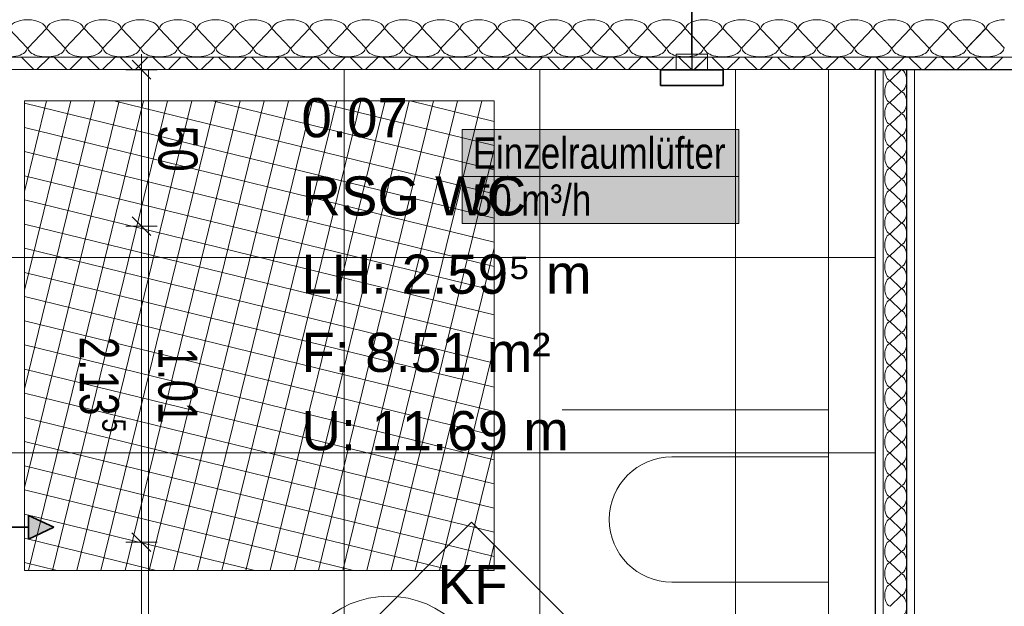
# Model space of a CAD drawing. Extents: x 229 to 926, y 37 to 878.
# Tile 187 of 194: x 558 to 620, y 695 to 733. Entities that reach past the tile are written whole.
import ezdxf
from ezdxf.lldxf.tags import DXFTag

# ---------------------------------------------------------------- set-up
doc = ezdxf.new("R2010")
doc.units = 0
doc.layers.get('0').update_dxf_attribs({"lineweight": 13})
doc.layers.add('A_BI_Aussenwand', color=5, linetype='Continuous', lineweight=18, true_color=0x0000ff, plot=False)
doc.layers.add('A_BI_Innenwand', color=7, linetype='Continuous', lineweight=18, true_color=0x80ff80, plot=False)
for name, color, linetype, lineweight, true_color in [('A_BI_Raum', 1, 'Continuous', 18, 0xff0000), ('L_BI_Abluft', 40, 'Continuous', 35, 0xffbf00), ('L_BI_Zuluft', 7, 'Continuous', 35, 0x990099)]:
    doc.layers.add(name, color=color, linetype=linetype, lineweight=lineweight, true_color=true_color)
for name, color, linetype, lineweight in [('Ausstattung', 7, 'Continuous', 25), ('Beschriftung', 7, 'Continuous', 25), ('Beschriftung-A03ENJ5NI0', 7, 'Continuous', 25), ('Bewegungsfläche', 7, 'Continuous', 25), ('Deckenspiegel', 7, 'Continuous', 25), ('Fullfläche', 7, 'Continuous', 25), ('Fullfläche-A03ENJ5QI0', 7, 'Continuous', 25), ('L_BI_Einbauteil', 7, 'Continuous', 35), ('Maßlinien', 7, 'Continuous', 25), ('Maßlinien-A03ENJ5WI0', 7, 'Continuous', 25), ('Räume', 7, 'Continuous', 25), ('Räume-A03ENJ5RI0', 7, 'Continuous', 25), ('Wände', 7, 'Continuous', 25), ('Wände-A03ENJ5VI0', 7, 'Continuous', 25)]:
    doc.layers.add(name, color=color, linetype=linetype, lineweight=lineweight)
doc.styles.get("Standard").update_dxf_attribs({"font": 'arial.ttf'})
tags = doc.linetypes.add('STRICHPUNKT2', pattern=[12.7, 6.35, -3.175, 0, -3.175]).pattern_tags.tags
tags[10:11] = [DXFTag(74, 4), DXFTag(75, 0), DXFTag(340, '0'), DXFTag(46, 0.0), DXFTag(50, 0.0), DXFTag(44, 0.0), DXFTag(45, 0.0)]
tags[8:9] = [DXFTag(74, 4), DXFTag(75, 0), DXFTag(340, '0'), DXFTag(46, 0.0), DXFTag(50, 0.0), DXFTag(44, 0.0), DXFTag(45, 0.0)]
tags[6:7] = [DXFTag(74, 4), DXFTag(75, 0), DXFTag(340, '0'), DXFTag(46, 0.0), DXFTag(50, 0.0), DXFTag(44, 0.0), DXFTag(45, 0.0)]
tags[4:5] = [DXFTag(74, 4), DXFTag(75, 0), DXFTag(340, '0'), DXFTag(46, 0.0), DXFTag(50, 0.0), DXFTag(44, 0.0), DXFTag(45, 0.0)]

# ---------------------------------------------------------------- blocks, each defined once
blk = doc.blocks.new('Referenz-A03ENJ5LI0', base_point=(255.728, 65.704))
at = {"layer": 'Ausstattung', "color": 0, "lineweight": -2}
for p, q in [((609.185, 707.596), (592.185, 707.596)), ((599.185, 704.596), (609.185, 704.596)), ((595.185, 698.596), (595.185, 698.596)), ((609.185, 696.596), (599.185, 696.596))]:
    blk.add_line(p, q, dxfattribs=at)
for major_axis in [(0, 4), (-4, 0)]:
    blk.add_ellipse((599.185, 700.596), major_axis=major_axis, ratio=1, start_param=0, end_param=1.570796, dxfattribs=at)
at = {"layer": 'Beschriftung', "color": 0, "lineweight": -2}
for p, q in [((575.179, 689.211), (586.394, 700.423)), ((586.394, 700.423), (597.606, 689.208))]:
    blk.add_line(p, q, dxfattribs=at)
at = {"layer": 'Bewegungsfläche', "color": 0, "lineweight": -2}
for p, q in [((557.834, 721.568), (559.248, 727.346)), ((557.834, 715.256), (560.792, 727.346)), ((557.834, 708.945), (562.336, 727.346)), ((557.834, 702.634), (563.88, 727.346)), ((557.834, 697.346), (557.834, 727.346)), ((557.834, 727.346), (587.834, 727.346)), ((557.834, 727.198), (587.834, 719.858)), ((558.084, 697.346), (565.425, 727.346)), ((559.628, 697.346), (566.969, 727.346)), ((561.173, 697.346), (568.513, 727.346)), ((562.717, 697.346), (570.057, 727.346)), ((563.54, 727.346), (587.834, 721.402)), ((564.261, 697.346), (571.602, 727.346)), ((565.805, 697.346), (573.146, 727.346)), ((567.35, 697.346), (574.69, 727.346)), ((568.894, 697.346), (576.234, 727.346)), ((569.851, 727.346), (587.834, 722.946)), ((570.438, 697.346), (577.779, 727.346)), ((571.982, 697.346), (579.323, 727.346)), ((573.527, 697.346), (580.867, 727.346)), ((575.071, 697.346), (582.411, 727.346)), ((576.162, 727.346), (587.834, 724.49)), ((576.615, 697.346), (583.956, 727.346)), ((578.159, 697.346), (585.5, 727.346)), ((579.704, 697.346), (587.044, 727.346)), ((582.474, 727.346), (587.834, 726.035)), ((587.834, 727.346), (587.834, 697.346)), ((557.834, 725.654), (587.834, 718.313)), ((557.834, 724.11), (587.834, 716.769)), ((581.248, 697.346), (587.834, 724.262)), ((557.834, 722.565), (587.834, 715.225)), ((557.834, 721.021), (587.834, 713.68)), ((557.834, 719.477), (587.834, 712.136)), ((557.834, 717.933), (587.834, 710.592)), ((582.792, 697.346), (587.834, 717.95)), ((557.834, 716.388), (587.834, 709.048)), ((557.834, 714.844), (587.834, 707.503)), ((557.834, 713.3), (587.834, 705.959)), ((557.834, 711.756), (587.834, 704.415)), ((584.336, 697.346), (587.834, 711.639)), ((557.834, 710.211), (587.834, 702.871)), ((557.834, 708.667), (587.834, 701.327)), ((557.834, 707.123), (587.834, 699.782)), ((557.834, 705.579), (587.834, 698.238)), ((585.881, 697.346), (587.834, 705.328)), ((557.834, 704.034), (585.168, 697.346)), ((557.834, 702.49), (578.857, 697.346)), ((557.834, 700.946), (572.546, 697.346)), ((557.834, 699.402), (566.235, 697.346)), ((587.425, 697.346), (587.834, 699.017)), ((557.834, 697.857), (559.923, 697.346)), ((587.834, 697.346), (557.834, 697.346))]:
    blk.add_line(p, q, dxfattribs=at)
at = {"layer": 'Fullfläche', "color": 0, "lineweight": -2}
for p, q in [((558.01, 730.746), (556.858, 731.946)), ((559.21, 731.946), (558.058, 730.746)), ((560.41, 730.746), (559.258, 731.946)), ((561.61, 731.946), (560.458, 730.746)), ((562.81, 730.746), (561.658, 731.946)), ((564.01, 731.946), (562.858, 730.746)), ((565.21, 730.746), (564.058, 731.946)), ((566.41, 731.946), (565.258, 730.746)), ((567.61, 730.746), (566.458, 731.946)), ((568.81, 731.946), (567.658, 730.746)), ((570.01, 730.746), (568.858, 731.946)), ((571.21, 731.946), (570.058, 730.746)), ((572.41, 730.746), (571.258, 731.946)), ((573.61, 731.946), (572.458, 730.746)), ((574.81, 730.746), (573.658, 731.946)), ((576.01, 731.946), (574.858, 730.746)), ((577.21, 730.746), (576.058, 731.946)), ((578.41, 731.946), (577.258, 730.746)), ((579.61, 730.746), (578.458, 731.946)), ((580.81, 731.946), (579.658, 730.746)), ((582.01, 730.746), (580.858, 731.946)), ((583.21, 731.946), (582.058, 730.746)), ((584.41, 730.746), (583.258, 731.946)), ((585.61, 731.946), (584.458, 730.746)), ((586.81, 730.746), (585.658, 731.946)), ((588.01, 731.946), (586.858, 730.746)), ((589.21, 730.746), (588.058, 731.946)), ((590.41, 731.946), (589.258, 730.746)), ((591.61, 730.746), (590.458, 731.946)), ((592.81, 731.946), (591.658, 730.746)), ((594.01, 730.746), (592.858, 731.946)), ((595.21, 731.946), (594.058, 730.746)), ((596.41, 730.746), (595.258, 731.946)), ((597.61, 731.946), (596.458, 730.746)), ((598.81, 730.746), (597.658, 731.946)), ((600.01, 731.946), (598.858, 730.746)), ((601.21, 730.746), (600.058, 731.946)), ((602.41, 731.946), (601.258, 730.746)), ((603.61, 730.746), (602.458, 731.946)), ((604.81, 731.946), (603.658, 730.746)), ((606.01, 730.746), (604.858, 731.946)), ((607.21, 731.946), (606.058, 730.746)), ((608.41, 730.746), (607.258, 731.946)), ((609.61, 731.946), (608.458, 730.746)), ((610.81, 730.746), (609.658, 731.946)), ((612.01, 731.946), (610.858, 730.746)), ((613.21, 730.746), (612.058, 731.946)), ((614.41, 731.946), (613.258, 730.746)), ((615.61, 730.746), (614.458, 731.946)), ((616.81, 731.946), (615.658, 730.746)), ((618.01, 730.746), (616.858, 731.946)), ((619.21, 731.946), (618.058, 730.746)), ((620.41, 730.746), (619.258, 731.946)), ((558.433, 729.346), (557.634, 730.146)), ((558.622, 729.346), (559.421, 730.146)), ((560.534, 729.346), (559.734, 730.146)), ((560.722, 729.346), (561.521, 730.146)), ((562.634, 729.346), (561.834, 730.146)), ((562.822, 729.346), (563.621, 730.146)), ((564.734, 729.346), (563.934, 730.146)), ((564.922, 729.346), (565.722, 730.146)), ((566.834, 729.346), (566.034, 730.146)), ((567.022, 729.346), (567.822, 730.146)), ((568.934, 729.346), (568.134, 730.146)), ((569.122, 729.346), (569.922, 730.147)), ((571.034, 729.346), (570.234, 730.147)), ((571.222, 729.346), (572.022, 730.147)), ((573.134, 729.346), (572.334, 730.147)), ((573.322, 729.346), (574.122, 730.147)), ((575.234, 729.346), (574.434, 730.147)), ((575.422, 729.346), (576.222, 730.147)), ((577.334, 729.346), (576.534, 730.147)), ((577.522, 729.346), (578.322, 730.147)), ((579.434, 729.346), (578.634, 730.147)), ((579.622, 729.346), (580.422, 730.147)), ((581.534, 729.346), (580.734, 730.147)), ((581.722, 729.346), (582.522, 730.147)), ((583.634, 729.346), (582.834, 730.147)), ((583.822, 729.346), (584.622, 730.147)), ((585.734, 729.346), (584.934, 730.147)), ((585.922, 729.346), (586.722, 730.147)), ((587.834, 729.346), (587.034, 730.147)), ((588.022, 729.346), (588.822, 730.147)), ((589.934, 729.346), (589.134, 730.147)), ((590.122, 729.346), (590.922, 730.147)), ((592.034, 729.346), (591.234, 730.147)), ((592.222, 729.346), (593.022, 730.147)), ((594.134, 729.346), (593.334, 730.147)), ((594.322, 729.346), (595.122, 730.147)), ((596.234, 729.346), (595.434, 730.147)), ((596.422, 729.346), (597.222, 730.147)), ((598.334, 729.346), (597.534, 730.147)), ((598.522, 729.346), (599.322, 730.147)), ((600.434, 729.346), (599.634, 730.147)), ((600.622, 729.346), (601.422, 730.147)), ((602.534, 729.346), (601.734, 730.147)), ((602.722, 729.346), (603.522, 730.147)), ((604.634, 729.346), (603.834, 730.147)), ((604.822, 729.346), (605.622, 730.147)), ((606.734, 729.346), (605.934, 730.147)), ((606.922, 729.346), (607.722, 730.147)), ((608.834, 729.346), (608.033, 730.147)), ((609.022, 729.346), (609.822, 730.147)), ((610.934, 729.346), (610.133, 730.147)), ((611.122, 729.346), (611.922, 730.148)), ((613.034, 729.346), (612.233, 730.148)), ((613.221, 729.346), (614.022, 730.148)), ((615.134, 729.346), (614.333, 730.148)), ((615.321, 729.346), (616.122, 730.148)), ((617.234, 729.346), (616.433, 730.148)), ((617.421, 729.346), (618.222, 730.148)), ((619.334, 729.346), (618.533, 730.148)), ((619.521, 729.346), (620.322, 730.148)), ((613.835, 729.332), (613.135, 728.66)), ((613.135, 728.632), (613.835, 727.96)), ((613.835, 727.932), (613.135, 727.26)), ((613.135, 727.232), (613.835, 726.56)), ((613.835, 726.532), (613.135, 725.86)), ((613.135, 725.832), (613.835, 725.16)), ((613.835, 725.132), (613.135, 724.46)), ((613.135, 724.432), (613.835, 723.76)), ((613.835, 723.732), (613.135, 723.06)), ((613.135, 723.032), (613.835, 722.36)), ((613.835, 722.332), (613.135, 721.66)), ((613.135, 721.632), (613.835, 720.96)), ((613.835, 720.932), (613.135, 720.26)), ((613.135, 720.232), (613.835, 719.56)), ((613.835, 719.532), (613.135, 718.86)), ((613.135, 718.832), (613.835, 718.16)), ((613.835, 718.132), (613.135, 717.46)), ((613.135, 717.432), (613.835, 716.76)), ((613.835, 716.732), (613.135, 716.06)), ((613.135, 716.032), (613.835, 715.36)), ((613.835, 715.332), (613.135, 714.66)), ((613.135, 714.632), (613.835, 713.96)), ((613.835, 713.932), (613.135, 713.26)), ((613.135, 713.232), (613.835, 712.56)), ((613.835, 712.532), (613.135, 711.86)), ((613.135, 711.832), (613.835, 711.16)), ((613.835, 711.132), (613.135, 710.46)), ((613.135, 710.432), (613.835, 709.76)), ((613.835, 709.732), (613.135, 709.06)), ((613.135, 709.032), (613.835, 708.36)), ((613.835, 708.332), (613.135, 707.66)), ((613.135, 707.632), (613.835, 706.96)), ((613.835, 706.932), (613.135, 706.26)), ((613.135, 706.232), (613.835, 705.56)), ((613.835, 705.532), (613.135, 704.86)), ((613.135, 704.832), (613.835, 704.16)), ((613.835, 704.132), (613.135, 703.46)), ((613.135, 703.432), (613.835, 702.76)), ((613.835, 702.732), (613.135, 702.06)), ((613.135, 702.032), (613.835, 701.36)), ((613.835, 701.332), (613.135, 700.66)), ((613.135, 700.632), (613.835, 699.96)), ((613.835, 699.932), (613.135, 699.26)), ((613.135, 699.232), (613.835, 698.56)), ((613.835, 698.532), (613.135, 697.86)), ((613.135, 697.832), (613.835, 697.16)), ((613.835, 697.132), (613.135, 696.46)), ((613.135, 696.432), (613.835, 695.76)), ((613.835, 695.732), (613.135, 695.06))]:
    blk.add_line(p, q, dxfattribs=at)
for centre, major_axis, start_param, end_param in [((558.034, 731.946), (-1.176, 0), 4.712389, 6.283185), ((558.034, 731.946), (-1.176, 0), 3.141593, 4.712389), ((560.434, 731.946), (-1.176, 0), 4.712389, 6.283185), ((560.434, 731.946), (-1.176, 0), 3.141593, 4.712389), ((562.834, 731.946), (-1.176, 0), 4.712389, 6.283185), ((562.834, 731.946), (-1.176, 0), 3.141593, 4.712389), ((565.234, 731.946), (-1.176, 0), 4.712389, 6.283185), ((565.234, 731.946), (-1.176, 0), 3.141593, 4.712389), ((567.634, 731.946), (-1.176, 0), 4.712389, 6.283185), ((567.634, 731.946), (-1.176, 0), 3.141593, 4.712389), ((570.034, 731.946), (-1.176, 0), 4.712389, 6.283185), ((570.034, 731.946), (-1.176, 0), 3.141593, 4.712389), ((572.434, 731.946), (-1.176, 0), 4.712389, 6.283185), ((572.434, 731.946), (-1.176, 0), 3.141593, 4.712389), ((574.834, 731.946), (-1.176, 0), 4.712389, 6.283185), ((574.834, 731.946), (-1.176, 0), 3.141593, 4.712389), ((577.234, 731.946), (-1.176, 0), 4.712389, 6.283185), ((577.234, 731.946), (-1.176, 0), 3.141593, 4.712389), ((579.634, 731.946), (-1.176, 0), 4.712389, 6.283185), ((579.634, 731.946), (-1.176, 0), 3.141593, 4.712389), ((582.034, 731.946), (-1.176, 0), 4.712389, 6.283185), ((582.034, 731.946), (-1.176, 0), 3.141593, 4.712389), ((584.434, 731.946), (-1.176, 0), 4.712389, 6.283185), ((584.434, 731.946), (-1.176, 0), 3.141593, 4.712389), ((586.834, 731.946), (-1.176, 0), 4.712389, 6.283185), ((586.834, 731.946), (-1.176, 0), 3.141593, 4.712389), ((589.234, 731.946), (-1.176, 0), 4.712389, 6.283185), ((589.234, 731.946), (-1.176, 0), 3.141593, 4.712389), ((591.634, 731.946), (-1.176, 0), 4.712389, 6.283185), ((591.634, 731.946), (-1.176, 0), 3.141593, 4.712389), ((594.034, 731.946), (-1.176, 0), 4.712389, 6.283185), ((594.034, 731.946), (-1.176, 0), 3.141593, 4.712389), ((596.434, 731.946), (-1.176, 0), 4.712389, 6.283185), ((596.434, 731.946), (-1.176, 0), 3.141593, 4.712389), ((598.834, 731.946), (-1.176, 0), 4.712389, 6.283185), ((598.834, 731.946), (-1.176, 0), 3.141593, 4.712389), ((601.234, 731.946), (-1.176, 0), 4.712389, 6.283185), ((601.234, 731.946), (-1.176, 0), 3.141593, 4.712389), ((603.634, 731.946), (-1.176, 0), 4.712389, 6.283185), ((603.634, 731.946), (-1.176, 0), 3.141593, 4.712389), ((606.034, 731.946), (-1.176, 0), 4.712389, 6.283185), ((606.034, 731.946), (-1.176, 0), 3.141593, 4.712389), ((608.434, 731.946), (-1.176, 0), 4.712389, 6.283185), ((608.434, 731.946), (-1.176, 0), 3.141593, 4.712389), ((610.834, 731.946), (-1.176, 0), 4.712389, 6.283185), ((610.834, 731.946), (-1.176, 0), 3.141593, 4.712389), ((613.234, 731.946), (-1.176, 0), 4.712389, 6.283185), ((613.234, 731.946), (-1.176, 0), 3.141593, 4.712389), ((615.634, 731.946), (-1.176, 0), 4.712389, 6.283185), ((615.634, 731.946), (-1.176, 0), 3.141593, 4.712389), ((618.034, 731.946), (-1.176, 0), 4.712389, 6.283185), ((618.034, 731.946), (-1.176, 0), 3.141593, 4.712389), ((620.434, 731.946), (-1.176, 0), 4.712389, 6.283185), ((556.834, 730.746), (-1.176, 0), 0, 3.141593), ((559.234, 730.746), (-1.176, 0), 0, 3.141593), ((561.634, 730.746), (-1.176, 0), 0, 3.141593), ((564.034, 730.746), (-1.176, 0), 0, 3.141593), ((566.434, 730.746), (-1.176, 0), 0, 3.141593), ((568.834, 730.746), (-1.176, 0), 0, 3.141593), ((571.234, 730.746), (-1.176, 0), 0, 3.141593), ((573.634, 730.746), (-1.176, 0), 0, 3.141593), ((576.034, 730.746), (-1.176, 0), 0, 3.141593), ((578.434, 730.746), (-1.176, 0), 0, 3.141593), ((580.834, 730.746), (-1.176, 0), 0, 3.141593), ((583.234, 730.746), (-1.176, 0), 0, 3.141593), ((585.634, 730.746), (-1.176, 0), 0, 3.141593), ((588.034, 730.746), (-1.176, 0), 0, 3.141593), ((590.434, 730.746), (-1.176, 0), 0, 3.141593), ((592.834, 730.746), (-1.176, 0), 0, 3.141593), ((595.234, 730.746), (-1.176, 0), 0, 3.141593), ((597.634, 730.746), (-1.176, 0), 0, 3.141593), ((600.034, 730.746), (-1.176, 0), 0, 3.141593), ((602.434, 730.746), (-1.176, 0), 0, 3.141593), ((604.834, 730.746), (-1.176, 0), 0, 3.141593), ((607.234, 730.746), (-1.176, 0), 0, 3.141593), ((609.634, 730.746), (-1.176, 0), 0, 3.141593), ((612.034, 730.746), (-1.176, 0), 0, 3.141593), ((614.434, 730.746), (-1.176, 0), 0, 3.141593), ((616.834, 730.746), (-1.176, 0), 0, 3.141593), ((619.234, 730.746), (-1.176, 0), 0, 3.141593), ((613.135, 729.346), (0, -0.686), 4.712389, 6.283185), ((613.835, 728.646), (0, -0.686), 0, 3.141593), ((613.135, 727.946), (0, -0.686), 3.141593, 4.712389), ((613.135, 727.946), (0, -0.686), 4.712389, 6.283185), ((613.835, 727.246), (0, -0.686), 0, 3.141593), ((613.135, 726.546), (0, -0.686), 3.141593, 4.712389), ((613.135, 726.546), (0, -0.686), 4.712389, 6.283185), ((613.835, 725.846), (0, -0.686), 0, 3.141593), ((613.135, 725.146), (0, -0.686), 3.141593, 4.712389), ((613.135, 725.146), (0, -0.686), 4.712389, 6.283185), ((613.835, 724.446), (0, -0.686), 0, 3.141593), ((613.135, 723.746), (0, -0.686), 3.141593, 4.712389), ((613.135, 723.746), (0, -0.686), 4.712389, 6.283185), ((613.835, 723.046), (0, -0.686), 0, 3.141593), ((613.135, 722.346), (0, -0.686), 3.141593, 4.712389), ((613.135, 722.346), (0, -0.686), 4.712389, 6.283185), ((613.835, 721.646), (0, -0.686), 0, 3.141593), ((613.135, 720.946), (0, -0.686), 3.141593, 4.712389), ((613.135, 720.946), (0, -0.686), 4.712389, 6.283185), ((613.835, 720.246), (0, -0.686), 0, 3.141593), ((613.135, 719.546), (0, -0.686), 3.141593, 4.712389), ((613.135, 719.546), (0, -0.686), 4.712389, 6.283185), ((613.835, 718.846), (0, -0.686), 0, 3.141593), ((613.135, 718.146), (0, -0.686), 3.141593, 4.712389), ((613.135, 718.146), (0, -0.686), 4.712389, 6.283185), ((613.835, 717.446), (0, -0.686), 0, 3.141593), ((613.135, 716.746), (0, -0.686), 3.141593, 4.712389), ((613.135, 716.746), (0, -0.686), 4.712389, 6.283185), ((613.835, 716.046), (0, -0.686), 0, 3.141593), ((613.135, 715.346), (0, -0.686), 3.141593, 4.712389), ((613.135, 715.346), (0, -0.686), 4.712389, 6.283185), ((613.835, 714.646), (0, -0.686), 0, 3.141593), ((613.135, 713.946), (0, -0.686), 3.141593, 4.712389), ((613.135, 713.946), (0, -0.686), 4.712389, 6.283185), ((613.835, 713.246), (0, -0.686), 0, 3.141593), ((613.135, 712.546), (0, -0.686), 3.141593, 4.712389), ((613.135, 712.546), (0, -0.686), 4.712389, 6.283185), ((613.835, 711.846), (0, -0.686), 0, 3.141593), ((613.135, 711.146), (0, -0.686), 3.141593, 4.712389), ((613.135, 711.146), (0, -0.686), 4.712389, 6.283185), ((613.835, 710.446), (0, -0.686), 0, 3.141593), ((613.135, 709.746), (0, -0.686), 3.141593, 4.712389), ((613.135, 709.746), (0, -0.686), 4.712389, 6.283185), ((613.835, 709.046), (0, -0.686), 0, 3.141593), ((613.135, 708.346), (0, -0.686), 3.141593, 4.712389), ((613.135, 708.346), (0, -0.686), 4.712389, 6.283185), ((613.835, 707.646), (0, -0.686), 0, 3.141593), ((613.135, 706.946), (0, -0.686), 3.141593, 4.712389), ((613.135, 706.946), (0, -0.686), 4.712389, 6.283185), ((613.835, 706.246), (0, -0.686), 0, 3.141593), ((613.135, 705.546), (0, -0.686), 3.141593, 4.712389), ((613.135, 705.546), (0, -0.686), 4.712389, 6.283185), ((613.835, 704.846), (0, -0.686), 0, 3.141593), ((613.135, 704.146), (0, -0.686), 3.141593, 4.712389), ((613.135, 704.146), (0, -0.686), 4.712389, 6.283185), ((613.835, 703.446), (0, -0.686), 0, 3.141593), ((613.135, 702.746), (0, -0.686), 3.141593, 4.712389), ((613.135, 702.746), (0, -0.686), 4.712389, 6.283185), ((613.835, 702.046), (0, -0.686), 0, 3.141593), ((613.135, 701.346), (0, -0.686), 3.141593, 4.712389), ((613.135, 701.346), (0, -0.686), 4.712389, 6.283185), ((613.835, 700.646), (0, -0.686), 0, 3.141593), ((613.135, 699.946), (0, -0.686), 3.141593, 4.712389), ((613.135, 699.946), (0, -0.686), 4.712389, 6.283185), ((613.835, 699.246), (0, -0.686), 0, 3.141593), ((613.135, 698.546), (0, -0.686), 3.141593, 4.712389), ((613.135, 698.546), (0, -0.686), 4.712389, 6.283185), ((613.835, 697.846), (0, -0.686), 0, 3.141593), ((613.135, 697.146), (0, -0.686), 3.141593, 4.712389), ((613.135, 697.146), (0, -0.686), 4.712389, 6.283185), ((613.835, 696.446), (0, -0.686), 0, 3.141593), ((613.135, 695.746), (0, -0.686), 3.141593, 4.712389), ((613.135, 695.746), (0, -0.686), 4.712389, 6.283185), ((613.835, 695.046), (0, -0.686), 0, 3.141593)]:
    blk.add_ellipse(centre, major_axis=major_axis, ratio=0.5, start_param=start_param, end_param=end_param, dxfattribs=at)
at = {"layer": 'Maßlinien', "color": 0, "lineweight": -2}
for p, q in [((565.302, 729.345), (565.303, 730.345)), ((565.902, 728.745), (564.702, 729.945)), ((565.302, 729.345), (564.302, 729.345)), ((565.301, 719.345), (565.302, 729.345)), ((565.302, 729.345), (566.302, 729.345)), ((565.901, 718.745), (564.701, 719.945)), ((565.301, 719.345), (564.301, 719.345)), ((565.299, 699.145), (565.301, 719.345)), ((565.301, 719.345), (566.301, 719.345)), ((565.899, 698.545), (564.699, 699.745)), ((565.299, 699.145), (564.299, 699.145)), ((565.298, 692.014), (565.299, 699.145)), ((565.299, 699.145), (566.299, 699.145))]:
    blk.add_line(p, q, dxfattribs=at)
at = {"layer": 'Wände', "color": 0, "lineweight": -2}
for p, q in [((549.333, 730.146), (673.234, 730.146)), ((552.834, 729.346), (612.185, 729.346)), ((609.185, 670.846), (609.185, 729.346)), ((612.185, 667.846), (612.185, 729.346)), ((612.185, 729.346), (673.234, 729.346)), ((612.685, 729.346), (612.685, 667.846)), ((614.185, 729.346), (614.185, 667.846)), ((614.685, 667.846), (614.685, 729.346))]:
    blk.add_line(p, q, dxfattribs=at)
at = {"layer": 'Beschriftung', "color": 0, "lineweight": -2, "insert": (584.221, 697.694), "char_height": 2.5, "attachment_point": 1, "rotation": 359.99316}
blk.add_mtext('{\\fArial;KF}', dxfattribs=at)
at = {"layer": 'Maßlinien', "color": 0, "lineweight": -2, "attachment_point": 1, "rotation": 269.99315}
for s, insert, char_height in [('{\\W0.76;\\fArial;50}', (568.885, 725.775), 2.5), ('{\\W0.74;\\fArial;2.13}', (563.858, 712.276), 2.5), ('{\\W0.72;\\fArial;1.01}', (568.883, 711.612), 2.5), ('{\\W0.76;\\fArial;5}', (564.3, 707.047), 1.5)]:
    blk.add_mtext(s, dxfattribs=dict(at, insert=insert, char_height=char_height))
at = {"layer": 'Räume', "color": 0, "lineweight": -2, "char_height": 2.5, "attachment_point": 1, "rotation": 359.99316}
for s, insert in [('{\\fArial;0.07}', (575.526, 727.526)), ('{\\fArial;RSG WC}', (575.525, 722.526)), ('{\\fArial;LH: 2.59⁵ m}', (575.525, 717.526)), ('{\\fArial;F: 8.51 m²}', (575.524, 712.526)), ('{\\fArial;U: 11.69 m}', (575.523, 707.526))]:
    blk.add_mtext(s, dxfattribs=dict(at, insert=insert))
blk = doc.blocks.new('Referenz-A03ENJ62I0', base_point=(255.728, 65.706))
at = {"layer": 'Beschriftung-A03ENJ5NI0', "color": 0, "lineweight": -2}
for p, q in [((575.179, 689.211), (586.394, 700.423)), ((586.394, 700.423), (597.605, 689.208))]:
    blk.add_line(p, q, dxfattribs=at)
at = {"layer": 'Deckenspiegel', "color": 0, "lineweight": -2}
for p, q in [((556.833, 729.346), (612.184, 729.346)), ((565.759, 667.846), (565.759, 729.346)), ((578.259, 667.846), (578.259, 729.346)), ((590.759, 667.846), (590.759, 729.346)), ((603.259, 667.846), (603.259, 729.346)), ((612.184, 729.346), (612.184, 667.846)), ((556.833, 717.346), (612.184, 717.346)), ((556.833, 704.846), (612.184, 704.846))]:
    blk.add_line(p, q, dxfattribs=at)
at = {"layer": 'Fullfläche-A03ENJ5QI0', "color": 0, "lineweight": -2}
for p, q in [((558.01, 730.746), (556.858, 731.946)), ((559.21, 731.946), (558.058, 730.746)), ((560.41, 730.746), (559.258, 731.946)), ((561.61, 731.946), (560.458, 730.746)), ((562.81, 730.746), (561.658, 731.946)), ((564.01, 731.946), (562.858, 730.746)), ((565.21, 730.746), (564.058, 731.946)), ((566.41, 731.946), (565.258, 730.746)), ((567.61, 730.746), (566.458, 731.946)), ((568.81, 731.946), (567.658, 730.746)), ((570.01, 730.746), (568.858, 731.946)), ((571.21, 731.946), (570.058, 730.746)), ((572.41, 730.746), (571.258, 731.946)), ((573.61, 731.946), (572.458, 730.746)), ((574.81, 730.746), (573.658, 731.946)), ((576.01, 731.946), (574.858, 730.746)), ((577.21, 730.746), (576.058, 731.946)), ((578.41, 731.946), (577.258, 730.746)), ((579.61, 730.746), (578.458, 731.946)), ((580.81, 731.946), (579.658, 730.746)), ((582.01, 730.746), (580.858, 731.946)), ((583.21, 731.946), (582.058, 730.746)), ((584.41, 730.746), (583.258, 731.946)), ((585.61, 731.946), (584.457, 730.746)), ((586.81, 730.746), (585.658, 731.946)), ((588.009, 731.946), (586.858, 730.746)), ((589.209, 730.746), (588.058, 731.946)), ((590.41, 731.946), (589.258, 730.746)), ((591.61, 730.746), (590.457, 731.946)), ((592.81, 731.946), (591.657, 730.746)), ((594.009, 730.746), (592.857, 731.946)), ((595.209, 731.946), (594.058, 730.746)), ((596.409, 730.746), (595.258, 731.946)), ((597.61, 731.946), (596.457, 730.746)), ((598.809, 730.746), (597.657, 731.946)), ((600.009, 731.946), (598.857, 730.746)), ((601.209, 730.746), (600.058, 731.946)), ((602.41, 731.946), (601.258, 730.746)), ((603.61, 730.746), (602.457, 731.946)), ((604.81, 731.946), (603.657, 730.746)), ((606.009, 730.746), (604.857, 731.946)), ((607.209, 731.946), (606.058, 730.746)), ((608.41, 730.746), (607.258, 731.946)), ((609.61, 731.946), (608.457, 730.746)), ((610.809, 730.746), (609.657, 731.946)), ((612.009, 731.946), (610.858, 730.746)), ((613.209, 730.746), (612.058, 731.946)), ((614.41, 731.946), (613.258, 730.746)), ((615.61, 730.746), (614.457, 731.946)), ((616.81, 731.946), (615.657, 730.746)), ((618.009, 730.746), (616.858, 731.946)), ((619.209, 731.946), (618.058, 730.746)), ((620.409, 730.746), (619.258, 731.946)), ((558.433, 729.346), (557.634, 730.146)), ((558.622, 729.346), (559.421, 730.146)), ((560.533, 729.346), (559.734, 730.146)), ((560.722, 729.346), (561.521, 730.146)), ((562.633, 729.346), (561.834, 730.146)), ((562.822, 729.346), (563.621, 730.146)), ((564.733, 729.346), (563.934, 730.146)), ((564.922, 729.346), (565.721, 730.146)), ((566.833, 729.346), (566.034, 730.146)), ((567.022, 729.346), (567.821, 730.146)), ((568.933, 729.346), (568.134, 730.146)), ((569.122, 729.346), (569.921, 730.147)), ((571.033, 729.346), (570.234, 730.147)), ((571.221, 729.346), (572.021, 730.147)), ((573.133, 729.346), (572.334, 730.147)), ((573.321, 729.346), (574.121, 730.147)), ((575.233, 729.346), (574.433, 730.147)), ((575.421, 729.346), (576.221, 730.147)), ((577.333, 729.346), (576.533, 730.147)), ((577.521, 729.346), (578.321, 730.147)), ((579.433, 729.346), (578.633, 730.147)), ((579.621, 729.346), (580.421, 730.147)), ((581.533, 729.346), (580.733, 730.147)), ((581.721, 729.346), (582.521, 730.147)), ((583.633, 729.346), (582.833, 730.147)), ((583.821, 729.346), (584.621, 730.147)), ((585.733, 729.346), (584.933, 730.147)), ((585.921, 729.346), (586.721, 730.147)), ((587.833, 729.346), (587.033, 730.147)), ((588.021, 729.346), (588.821, 730.147)), ((589.933, 729.346), (589.133, 730.147)), ((590.121, 729.346), (590.921, 730.147)), ((592.033, 729.346), (591.233, 730.147)), ((592.221, 729.346), (593.021, 730.147)), ((594.133, 729.346), (593.333, 730.147)), ((594.321, 729.346), (595.121, 730.147)), ((596.233, 729.346), (595.433, 730.147)), ((596.421, 729.346), (597.221, 730.147)), ((598.333, 729.346), (597.533, 730.147)), ((598.521, 729.346), (599.321, 730.147)), ((600.433, 729.346), (599.633, 730.147)), ((600.621, 729.346), (601.421, 730.147)), ((602.533, 729.346), (601.733, 730.147)), ((602.721, 729.346), (603.521, 730.147)), ((604.633, 729.346), (603.833, 730.147)), ((604.821, 729.346), (605.622, 730.147)), ((606.733, 729.346), (605.933, 730.147)), ((606.921, 729.346), (607.722, 730.147)), ((608.833, 729.346), (608.033, 730.147)), ((609.021, 729.346), (609.822, 730.147)), ((610.933, 729.346), (610.133, 730.147)), ((611.121, 729.346), (611.922, 730.148)), ((613.034, 729.346), (612.233, 730.148)), ((613.221, 729.346), (614.022, 730.148)), ((615.134, 729.346), (614.333, 730.148)), ((615.321, 729.346), (616.122, 730.148)), ((617.234, 729.346), (616.433, 730.148)), ((617.421, 729.346), (618.222, 730.148)), ((619.334, 729.346), (618.533, 730.148)), ((619.521, 729.346), (620.322, 730.148)), ((613.834, 729.332), (613.134, 728.66)), ((613.134, 728.632), (613.834, 727.96)), ((613.834, 727.932), (613.134, 727.26)), ((613.134, 727.232), (613.834, 726.56)), ((613.834, 726.532), (613.134, 725.86)), ((613.134, 725.832), (613.834, 725.16)), ((613.834, 725.132), (613.134, 724.46)), ((613.134, 724.432), (613.834, 723.76)), ((613.834, 723.732), (613.134, 723.06)), ((613.134, 723.032), (613.834, 722.36)), ((613.834, 722.332), (613.134, 721.66)), ((613.134, 721.632), (613.834, 720.96)), ((613.834, 720.932), (613.134, 720.26)), ((613.134, 720.232), (613.834, 719.56)), ((613.834, 719.532), (613.134, 718.86)), ((613.134, 718.832), (613.834, 718.16)), ((613.834, 718.132), (613.134, 717.46)), ((613.134, 717.432), (613.834, 716.76)), ((613.834, 716.732), (613.134, 716.06)), ((613.134, 716.032), (613.834, 715.36)), ((613.834, 715.332), (613.134, 714.66)), ((613.134, 714.632), (613.834, 713.96)), ((613.834, 713.932), (613.134, 713.26)), ((613.134, 713.232), (613.834, 712.56)), ((613.834, 712.532), (613.134, 711.86)), ((613.134, 711.832), (613.834, 711.16)), ((613.834, 711.132), (613.134, 710.46)), ((613.134, 710.432), (613.834, 709.76)), ((613.834, 709.732), (613.134, 709.06)), ((613.134, 709.032), (613.834, 708.36)), ((613.834, 708.332), (613.134, 707.66)), ((613.134, 707.632), (613.834, 706.96)), ((613.834, 706.932), (613.134, 706.26)), ((613.134, 706.232), (613.834, 705.56)), ((613.834, 705.532), (613.134, 704.86)), ((613.134, 704.832), (613.834, 704.16)), ((613.834, 704.132), (613.134, 703.46)), ((613.134, 703.432), (613.834, 702.76)), ((613.834, 702.732), (613.134, 702.06)), ((613.134, 702.032), (613.834, 701.36)), ((613.834, 701.332), (613.134, 700.66)), ((613.134, 700.632), (613.834, 699.96)), ((613.834, 699.932), (613.134, 699.26)), ((613.134, 699.232), (613.834, 698.56)), ((613.834, 698.532), (613.134, 697.86)), ((613.134, 697.832), (613.834, 697.16)), ((613.834, 697.132), (613.134, 696.46)), ((613.134, 696.432), (613.834, 695.76)), ((613.834, 695.732), (613.134, 695.06))]:
    blk.add_line(p, q, dxfattribs=at)
for centre, major_axis, start_param, end_param in [((558.034, 731.946), (-1.176, 0), 4.712389, 6.283185), ((558.034, 731.946), (-1.176, 0), 3.141593, 4.712389), ((560.434, 731.946), (-1.176, 0), 4.712389, 6.283185), ((560.434, 731.946), (-1.176, 0), 3.141593, 4.712389), ((562.834, 731.946), (-1.176, 0), 4.712389, 6.283185), ((562.834, 731.946), (-1.176, 0), 3.141593, 4.712389), ((565.234, 731.946), (-1.176, 0), 4.712389, 6.283185), ((565.234, 731.946), (-1.176, 0), 3.141593, 4.712389), ((567.634, 731.946), (-1.176, 0), 4.712389, 6.283185), ((567.634, 731.946), (-1.176, 0), 3.141593, 4.712389), ((570.034, 731.946), (-1.176, 0), 4.712389, 6.283185), ((570.034, 731.946), (-1.176, 0), 3.141593, 4.712389), ((572.434, 731.946), (-1.176, 0), 4.712389, 6.283185), ((572.434, 731.946), (-1.176, 0), 3.141593, 4.712389), ((574.834, 731.946), (-1.176, 0), 4.712389, 6.283185), ((574.834, 731.946), (-1.176, 0), 3.141593, 4.712389), ((577.234, 731.946), (-1.176, 0), 4.712389, 6.283185), ((577.234, 731.946), (-1.176, 0), 3.141593, 4.712389), ((579.634, 731.946), (-1.176, 0), 4.712389, 6.283185), ((579.634, 731.946), (-1.176, 0), 3.141593, 4.712389), ((582.034, 731.946), (-1.176, 0), 4.712389, 6.283185), ((582.034, 731.946), (-1.176, 0), 3.141593, 4.712389), ((584.434, 731.946), (-1.176, 0), 4.712389, 6.283185), ((584.434, 731.946), (-1.176, 0), 3.141593, 4.712389), ((586.834, 731.946), (-1.176, 0), 4.712389, 6.283185), ((586.834, 731.946), (-1.176, 0), 3.141593, 4.712389), ((589.233, 731.946), (-1.176, 0), 4.712389, 6.283185), ((589.233, 731.946), (-1.176, 0), 3.141593, 4.712389), ((591.634, 731.946), (-1.176, 0), 4.712389, 6.283185), ((591.634, 731.946), (-1.176, 0), 3.141593, 4.712389), ((594.034, 731.946), (-1.176, 0), 4.712389, 6.283185), ((594.034, 731.946), (-1.176, 0), 3.141593, 4.712389), ((596.433, 731.946), (-1.176, 0), 4.712389, 6.283185), ((596.433, 731.946), (-1.176, 0), 3.141593, 4.712389), ((598.834, 731.946), (-1.176, 0), 4.712389, 6.283185), ((598.834, 731.946), (-1.176, 0), 3.141593, 4.712389), ((601.233, 731.946), (-1.176, 0), 4.712389, 6.283185), ((601.233, 731.946), (-1.176, 0), 3.141593, 4.712389), ((603.633, 731.946), (-1.176, 0), 4.712389, 6.283185), ((603.633, 731.946), (-1.176, 0), 3.141593, 4.712389), ((606.034, 731.946), (-1.176, 0), 4.712389, 6.283185), ((606.034, 731.946), (-1.176, 0), 3.141593, 4.712389), ((608.433, 731.946), (-1.176, 0), 4.712389, 6.283185), ((608.433, 731.946), (-1.176, 0), 3.141593, 4.712389), ((610.834, 731.946), (-1.176, 0), 4.712389, 6.283185), ((610.834, 731.946), (-1.176, 0), 3.141593, 4.712389), ((613.233, 731.946), (-1.176, 0), 4.712389, 6.283185), ((613.233, 731.946), (-1.176, 0), 3.141593, 4.712389), ((615.634, 731.946), (-1.176, 0), 4.712389, 6.283185), ((615.634, 731.946), (-1.176, 0), 3.141593, 4.712389), ((618.034, 731.946), (-1.176, 0), 4.712389, 6.283185), ((618.034, 731.946), (-1.176, 0), 3.141593, 4.712389), ((620.433, 731.946), (-1.176, 0), 4.712389, 6.283185), ((556.834, 730.746), (-1.176, 0), 0, 3.141593), ((559.234, 730.746), (-1.176, 0), 0, 3.141593), ((561.634, 730.746), (-1.176, 0), 0, 3.141593), ((564.034, 730.746), (-1.176, 0), 0, 3.141593), ((566.434, 730.746), (-1.176, 0), 0, 3.141593), ((568.834, 730.746), (-1.176, 0), 0, 3.141593), ((571.234, 730.746), (-1.176, 0), 0, 3.141593), ((573.634, 730.746), (-1.176, 0), 0, 3.141593), ((576.034, 730.746), (-1.176, 0), 0, 3.141593), ((578.434, 730.746), (-1.176, 0), 0, 3.141593), ((580.834, 730.746), (-1.176, 0), 0, 3.141593), ((583.233, 730.746), (-1.176, 0), 0, 3.141593), ((585.634, 730.746), (-1.176, 0), 0, 3.141593), ((588.034, 730.746), (-1.176, 0), 0, 3.141593), ((590.433, 730.746), (-1.176, 0), 0, 3.141593), ((592.834, 730.746), (-1.176, 0), 0, 3.141593), ((595.233, 730.746), (-1.176, 0), 0, 3.141593), ((597.633, 730.746), (-1.176, 0), 0, 3.141593), ((600.034, 730.746), (-1.176, 0), 0, 3.141593), ((602.433, 730.746), (-1.176, 0), 0, 3.141593), ((604.834, 730.746), (-1.176, 0), 0, 3.141593), ((607.233, 730.746), (-1.176, 0), 0, 3.141593), ((609.634, 730.746), (-1.176, 0), 0, 3.141593), ((612.033, 730.746), (-1.176, 0), 0, 3.141593), ((614.433, 730.746), (-1.176, 0), 0, 3.141593), ((616.834, 730.746), (-1.176, 0), 0, 3.141593), ((619.233, 730.746), (-1.176, 0), 0, 3.141593), ((613.134, 729.346), (0, -0.686), 4.712389, 6.283185), ((613.834, 728.646), (0, -0.686), 0, 3.141593), ((613.134, 727.946), (0, -0.686), 3.141593, 4.712389), ((613.134, 727.946), (0, -0.686), 4.712389, 6.283185), ((613.834, 727.246), (0, -0.686), 0, 3.141593), ((613.134, 726.546), (0, -0.686), 3.141593, 4.712389), ((613.134, 726.546), (0, -0.686), 4.712389, 6.283185), ((613.834, 725.846), (0, -0.686), 0, 3.141593), ((613.134, 725.146), (0, -0.686), 3.141593, 4.712389), ((613.134, 725.146), (0, -0.686), 4.712389, 6.283185), ((613.834, 724.446), (0, -0.686), 0, 3.141593), ((613.134, 723.746), (0, -0.686), 3.141593, 4.712389), ((613.134, 723.746), (0, -0.686), 4.712389, 6.283185), ((613.834, 723.046), (0, -0.686), 0, 3.141593), ((613.134, 722.346), (0, -0.686), 3.141593, 4.712389), ((613.134, 722.346), (0, -0.686), 4.712389, 6.283185), ((613.834, 721.646), (0, -0.686), 0, 3.141593), ((613.134, 720.946), (0, -0.686), 3.141593, 4.712389), ((613.134, 720.946), (0, -0.686), 4.712389, 6.283185), ((613.834, 720.246), (0, -0.686), 0, 3.141593), ((613.134, 719.546), (0, -0.686), 3.141593, 4.712389), ((613.134, 719.546), (0, -0.686), 4.712389, 6.283185), ((613.834, 718.846), (0, -0.686), 0, 3.141593), ((613.134, 718.146), (0, -0.686), 3.141593, 4.712389), ((613.134, 718.146), (0, -0.686), 4.712389, 6.283185), ((613.834, 717.446), (0, -0.686), 0, 3.141593), ((613.134, 716.746), (0, -0.686), 3.141593, 4.712389), ((613.134, 716.746), (0, -0.686), 4.712389, 6.283185), ((613.834, 716.046), (0, -0.686), 0, 3.141593), ((613.134, 715.346), (0, -0.686), 3.141593, 4.712389), ((613.134, 715.346), (0, -0.686), 4.712389, 6.283185), ((613.834, 714.646), (0, -0.686), 0, 3.141593), ((613.134, 713.946), (0, -0.686), 3.141593, 4.712389), ((613.134, 713.946), (0, -0.686), 4.712389, 6.283185), ((613.834, 713.246), (0, -0.686), 0, 3.141593), ((613.134, 712.546), (0, -0.686), 3.141593, 4.712389), ((613.134, 712.546), (0, -0.686), 4.712389, 6.283185), ((613.834, 711.846), (0, -0.686), 0, 3.141593), ((613.134, 711.146), (0, -0.686), 3.141593, 4.712389), ((613.134, 711.146), (0, -0.686), 4.712389, 6.283185), ((613.834, 710.446), (0, -0.686), 0, 3.141593), ((613.134, 709.746), (0, -0.686), 3.141593, 4.712389), ((613.134, 709.746), (0, -0.686), 4.712389, 6.283185), ((613.834, 709.046), (0, -0.686), 0, 3.141593), ((613.134, 708.346), (0, -0.686), 3.141593, 4.712389), ((613.134, 708.346), (0, -0.686), 4.712389, 6.283185), ((613.834, 707.646), (0, -0.686), 0, 3.141593), ((613.134, 706.946), (0, -0.686), 3.141593, 4.712389), ((613.134, 706.946), (0, -0.686), 4.712389, 6.283185), ((613.834, 706.246), (0, -0.686), 0, 3.141593), ((613.134, 705.546), (0, -0.686), 3.141593, 4.712389), ((613.134, 705.546), (0, -0.686), 4.712389, 6.283185), ((613.834, 704.846), (0, -0.686), 0, 3.141593), ((613.134, 704.146), (0, -0.686), 3.141593, 4.712389), ((613.134, 704.146), (0, -0.686), 4.712389, 6.283185), ((613.834, 703.446), (0, -0.686), 0, 3.141593), ((613.134, 702.746), (0, -0.686), 3.141593, 4.712389), ((613.134, 702.746), (0, -0.686), 4.712389, 6.283185), ((613.834, 702.046), (0, -0.686), 0, 3.141593), ((613.134, 701.346), (0, -0.686), 3.141593, 4.712389), ((613.134, 701.346), (0, -0.686), 4.712389, 6.283185), ((613.834, 700.646), (0, -0.686), 0, 3.141593), ((613.134, 699.946), (0, -0.686), 3.141593, 4.712389), ((613.134, 699.946), (0, -0.686), 4.712389, 6.283185), ((613.834, 699.246), (0, -0.686), 0, 3.141593), ((613.134, 698.546), (0, -0.686), 3.141593, 4.712389), ((613.134, 698.546), (0, -0.686), 4.712389, 6.283185), ((613.834, 697.846), (0, -0.686), 0, 3.141593), ((613.134, 697.146), (0, -0.686), 3.141593, 4.712389), ((613.134, 697.146), (0, -0.686), 4.712389, 6.283185), ((613.834, 696.446), (0, -0.686), 0, 3.141593), ((613.134, 695.746), (0, -0.686), 3.141593, 4.712389), ((613.134, 695.746), (0, -0.686), 4.712389, 6.283185), ((613.834, 695.046), (0, -0.686), 0, 3.141593)]:
    blk.add_ellipse(centre, major_axis=major_axis, ratio=0.5, start_param=start_param, end_param=end_param, dxfattribs=at)
at = {"layer": 'Maßlinien-A03ENJ5WI0', "color": 0, "lineweight": -2}
for p, q in [((565.302, 729.345), (565.302, 730.345)), ((565.902, 728.745), (564.702, 729.945)), ((565.302, 729.345), (564.302, 729.345)), ((565.301, 719.345), (565.302, 729.345)), ((565.302, 729.345), (566.302, 729.345)), ((565.901, 718.745), (564.701, 719.945)), ((565.301, 719.345), (564.301, 719.345)), ((565.298, 699.145), (565.301, 719.345)), ((565.301, 719.345), (566.301, 719.345)), ((565.898, 698.545), (564.699, 699.745)), ((565.298, 699.145), (564.298, 699.145)), ((565.298, 699.145), (566.298, 699.145)), ((565.298, 692.014), (565.298, 699.145))]:
    blk.add_line(p, q, dxfattribs=at)
at = {"layer": 'Wände-A03ENJ5VI0', "color": 0, "lineweight": -2}
for p, q in [((549.333, 730.146), (673.233, 730.146)), ((552.833, 729.346), (612.184, 729.346)), ((609.184, 670.846), (609.184, 729.346)), ((612.184, 667.846), (612.184, 729.346)), ((612.184, 729.346), (673.233, 729.346)), ((612.684, 729.346), (612.684, 667.846)), ((614.184, 729.346), (614.184, 667.846)), ((614.684, 667.846), (614.684, 729.346))]:
    blk.add_line(p, q, dxfattribs=at)
at = {"layer": 'Beschriftung-A03ENJ5NI0', "color": 0, "lineweight": -2, "insert": (584.22, 697.694), "char_height": 2.49999, "attachment_point": 1, "rotation": 359.99316}
blk.add_mtext('{\\fArial;KF}', dxfattribs=at)
at = {"layer": 'Maßlinien-A03ENJ5WI0', "color": 0, "lineweight": -2, "attachment_point": 1, "rotation": 269.99315}
for s, insert, char_height in [('{\\W0.76;\\fArial;50}', (568.884, 725.775), 2.49999), ('{\\W0.74;\\fArial;2.13}', (563.858, 712.276), 2.49999), ('{\\W0.72;\\fArial;1.01}', (568.883, 711.612), 2.49999), ('{\\W0.76;\\fArial;5}', (564.3, 707.047), 1.5)]:
    blk.add_mtext(s, dxfattribs=dict(at, insert=insert, char_height=char_height))
at = {"layer": 'Räume-A03ENJ5RI0', "color": 0, "lineweight": -2, "char_height": 2.49999, "attachment_point": 1, "rotation": 359.99316}
for s, insert in [('{\\fArial;0.07}', (575.525, 727.526)), ('{\\fArial;RSG WC}', (575.525, 722.526)), ('{\\fArial;LH: 2.59⁵ m}', (575.524, 717.526)), ('{\\fArial;F: 8.51 m²}', (575.524, 712.526)), ('{\\fArial;U: 11.69 m}', (575.523, 707.526))]:
    blk.add_mtext(s, dxfattribs=dict(at, insert=insert))
blk = doc.blocks.new('Wand-A03ENJ6MI0', base_point=(612.185, 729.345))
at = {"color": 0, "linetype": 'ByBlock', "lineweight": -2, "ltscale": 0.18}
for p, q in [((612.185, 733.346), (674.033, 733.346)), ((674.033, 733.346), (674.033, 729.345)), ((612.185, 729.345), (670.033, 729.345))]:
    blk.add_line(p, q, dxfattribs=at)
blk = doc.blocks.new('Wand-A03ENJ86I0', base_point=(556.833, 729.346))
at = {"color": 0, "linetype": 'ByBlock', "lineweight": -2, "ltscale": 0.18}
for p, q in [((556.834, 733.346), (612.185, 733.346)), ((556.833, 729.346), (612.185, 729.346))]:
    blk.add_line(p, q, dxfattribs=at)
blk = doc.blocks.new('Wand-A03ENJ8II0', base_point=(612.182, 667.843))
at = {"color": 0, "linetype": 'ByBlock', "lineweight": -2, "ltscale": 0.18}
for p, q in [((612.182, 729.346), (612.182, 667.843)), ((614.695, 729.345), (614.669, 667.843))]:
    blk.add_line(p, q, dxfattribs=at)
blk = doc.blocks.new('RSG WC-A03ENJ96I0', base_point=(573.522, 681.884))
at = {"color": 0, "linetype": 'ByBlock', "lineweight": -2, "ltscale": 0.18}
blk.add_line((574.824, 689.436), (587.324, 689.436), dxfattribs=at)
blk.add_circle((581.074, 689.436), 6.25, dxfattribs=at)
at = {"color": 0, "linetype": 'ByBlock', "lineweight": -2, "ltscale": 0.18, "char_height": 2.5, "attachment_point": 1}
for s, insert in [('{\\W0.8;\\fArial;005}', (578.858, 692.77)), ('{\\W0.8;\\fArial;RSG WC}', (588.158, 692.77)), ('{\\W0.8;\\fArial;24 °C}', (577.66, 688.603)), ('{\\W0.8;\\fArial;507 W}', (588.158, 688.603)), ('{\\W0.8;\\fArial;59.6 W/m²}', (588.158, 684.528))]:
    blk.add_mtext(s, dxfattribs=dict(at, insert=insert))
blk = doc.blocks.new('Einzelraumlüfter-A03ENJIAI0', base_point=(598.453, 728.326))
at = {"color": 0, "linetype": 'ByBlock', "lineweight": 13, "ltscale": 0.13}
for p, q in [((599.453, 730.326), (599.453, 729.326)), ((600.038, 730.326), (599.453, 730.326)), ((600.867, 730.326), (600.038, 730.326)), ((601.453, 730.326), (600.867, 730.326)), ((601.453, 729.326), (601.453, 730.326)), ((600.038, 729.326), (599.453, 729.326)), ((600.867, 729.326), (600.038, 729.326)), ((601.453, 729.326), (600.867, 729.326)), ((598.653, 728.326), (602.253, 728.326))]:
    blk.add_line(p, q, dxfattribs=at)
at = {"color": 0, "linetype": 'STRICHPUNKT2', "lineweight": 25, "ltscale": 0.25}
blk.add_line((600.453, 730.326), (600.453, 729.326), dxfattribs=at)
at = {"color": 0, "linetype": 'ByBlock', "lineweight": -2, "ltscale": 0.35}
for p, q in [((598.453, 729.326), (598.453, 728.326)), ((598.453, 729.326), (602.453, 729.326)), ((602.453, 729.326), (602.453, 728.326)), ((598.453, 728.326), (602.453, 728.326))]:
    blk.add_line(p, q, dxfattribs=at)
blk = doc.blocks.new('Bauteilbeschriftung-A03ENJICI0', base_point=(585.795, 719.516))
at = {"color": 0, "lineweight": -2}
for p, q in [((585.795, 725.516), (603.462, 725.516)), ((585.795, 719.516), (585.795, 725.516)), ((603.462, 725.516), (603.462, 719.516)), ((603.462, 719.516), (585.795, 719.516))]:
    blk.add_line(p, q, dxfattribs=at)
at = {"color": 0, "lineweight": 18}
blk.add_line((585.795, 722.516), (603.462, 722.516), dxfattribs=at)
at = {"color": 7, "linetype": 'ByBlock', "lineweight": -2, "ltscale": 0.13, "true_color": 0xededed}
blk.add_solid([(585.795, 725.516), (603.462, 725.516), (585.795, 719.516), (603.462, 719.516)], dxfattribs=at)
at = {"color": 0, "linetype": 'ByBlock', "lineweight": -2, "ltscale": 0.13, "char_height": 2, "attachment_point": 1}
for s, insert in [('{\\W0.8;\\fArial;Einzelraumlüfter}', (586.462, 725.016)), ('{\\W0.8;\\fArial;50 m³/h}', (586.462, 722.016))]:
    blk.add_mtext(s, dxfattribs=dict(at, insert=insert))
blk = doc.blocks.new('Teilstrecke-A03ENJIGI0', base_point=(600.078, 729.951))
at = {"color": 0, "linetype": 'ByBlock', "lineweight": -2, "ltscale": 0.35}
blk.add_line((600.453, 730.326), (600.453, 733.346), dxfattribs=at)
blk = doc.blocks.new('Blockreferenz-A03ENJIII0', base_point=(549.356, 697.745))
at = {"color": 0, "linetype": 'ByBlock', "lineweight": -2, "ltscale": 0.35}
for p, q in [((553.118, 700.096), (553.682, 702.259)), ((553.682, 702.259), (554.153, 697.745)), ((554.153, 697.745), (555.027, 701.603)), ((555.027, 701.603), (555.571, 700.096)), ((558.094, 700.853), (558.098, 699.348)), ((559.702, 700.096), (558.094, 700.853)), ((549.356, 700.096), (553.118, 700.096)), ((555.571, 700.096), (558.096, 700.096)), ((559.702, 700.096), (558.098, 699.348))]:
    blk.add_line(p, q, dxfattribs=at)
blk.add_solid([(558.098, 699.348), (558.094, 700.853), (559.702, 700.096)], dxfattribs=at)

msp = doc.modelspace()

# ---------------------------------------------------------------- block references
at = {"color": 251, "lineweight": 13, "ltscale": 0.13, "true_color": 0x606060}
for name, p in [('Referenz-A03ENJ5LI0', (255.728, 65.704)), ('Referenz-A03ENJ62I0', (255.728, 65.706))]:
    msp.add_blockref(name, p, dxfattribs=at)
at = {"ltscale": 0.13}
msp.add_blockref('Bauteilbeschriftung-A03ENJICI0', (585.795, 719.516), dxfattribs=at)
at = {"layer": 'A_BI_Aussenwand', "ltscale": 0.18}
for name, p in [('Wand-A03ENJ86I0', (556.833, 729.346)), ('Wand-A03ENJ6MI0', (612.185, 729.345))]:
    msp.add_blockref(name, p, dxfattribs=at)
at = {"layer": 'A_BI_Innenwand', "ltscale": 0.18}
msp.add_blockref('Wand-A03ENJ8II0', (612.182, 667.843), dxfattribs=at)
at = {"layer": 'A_BI_Raum', "ltscale": 0.18}
msp.add_blockref('RSG WC-A03ENJ96I0', (573.522, 681.884), dxfattribs=at)
at = {"layer": 'L_BI_Abluft', "ltscale": 0.35}
msp.add_blockref('Teilstrecke-A03ENJIGI0', (600.078, 729.951), dxfattribs=at)
at = {"layer": 'L_BI_Einbauteil', "ltscale": 0.35}
msp.add_blockref('Einzelraumlüfter-A03ENJIAI0', (598.453, 728.326), dxfattribs=at)
at = {"layer": 'L_BI_Zuluft', "ltscale": 0.35}
msp.add_blockref('Blockreferenz-A03ENJIII0', (549.356, 697.745), dxfattribs=at)

doc.saveas('drawing.dxf')
